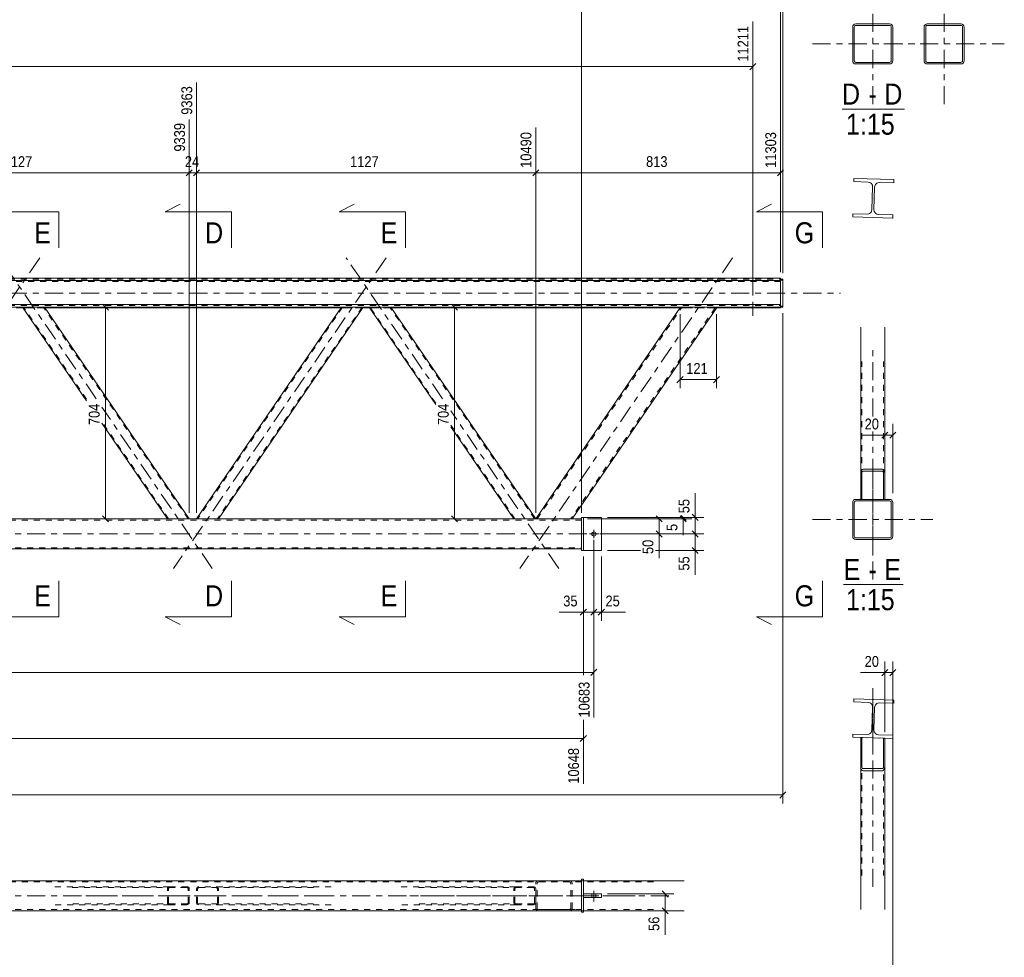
# Model space of a CAD drawing. Header units: millimetres. Extents: x 0 to 914, y 0 to 420.
# Tile 7 of 9: x 588 to 752, y 183 to 338. Entities that reach past the tile are written whole.
import ezdxf

# ---------------------------------------------------------------- set-up
doc = ezdxf.new("R2010")
doc.units = ezdxf.units.MM
for name, pattern in [('XKITLINE00', [0]), ('XKITLINE01', [4, 1, -1, 1, -1]), ('XKITLINE03', [6, 3, -1, 1, -1])]:
    doc.linetypes.add(name, pattern=pattern)
for name, color, linetype, lineweight in [('Element', 2, 'Continuous', 0), ('Inny typ obiektu', 7, 'Continuous', 0), ('Przekrój', 7, 'Continuous', 0), ('Wymiar', 4, 'Continuous', 0), ('Śruba', 3, 'Continuous', 0)]:
    doc.layers.add(name, color=color, linetype=linetype, lineweight=lineweight)
doc.styles.add('ARIAL', font='ARIAL.TTF')

msp = doc.modelspace()

# ---------------------------------------------------------------- linework, layer by layer
at = {"layer": 'Element', "linetype": 'XKITLINE03', "lineweight": 0}
for p, q in [((730.11, 324.38), (730.11, 344.38)), ((741.98, 324.38), (741.98, 344.38)), ((720.11, 334.38), (740.11, 334.38)), ((731.98, 334.38), (751.98, 334.38)), ((730.21, 308.74), (730.21, 308.74)), ((591.7, 298.84), (556.37, 247.22)), ((601.09, 275.42), (585.05, 298.84)), ((649.26, 298.84), (613.93, 247.22)), ((658.65, 275.42), (642.62, 298.84)), ((706.83, 298.84), (671.5, 247.22)), ((106.58, 292.99), (724.78, 292.99)), ((730.11, 272.5), (730.11, 284.46)), ((620.38, 247.22), (602.02, 274.05)), ((677.95, 247.22), (660.02, 273.42)), ((730.11, 250.46), (730.11, 269.98)), ((730.11, 245.38), (730.11, 265.38)), ((730.11, 260.19), (730.11, 250.46)), ((720.11, 255.38), (740.11, 255.38)), ((139.62, 252.97), (691.73, 252.97)), ((730.11, 227.34), (730.11, 193.41)), ((730.11, 217.18), (730.11, 227.34)), ((730.21, 222.29), (730.21, 222.29)), ((139.62, 192.86), (691.73, 192.86)), ((620.38, 192.86), (595.64, 192.86)), ((638.68, 192.86), (613.93, 192.86)), ((677.95, 192.86), (653.21, 192.86)), ((696.25, 192.86), (671.5, 192.86))]:
    msp.add_line(p, q, dxfattribs=at)
at = {"layer": 'Element', "linetype": 'XKITLINE00', "lineweight": 0}
for p, q in [((726.82, 337.38), (726.78, 337.18)), ((726.82, 337.38), (726.78, 337.18)), ((726.78, 331.58), (726.78, 337.18)), ((726.78, 331.58), (726.78, 337.18)), ((727.04, 337.18), (727.06, 337.28)), ((727.04, 337.18), (727.06, 337.28)), ((727.04, 331.58), (727.04, 337.18)), ((727.04, 331.58), (727.04, 337.18)), ((727.06, 337.28), (727.12, 337.37)), ((727.06, 337.28), (727.12, 337.37)), ((727.31, 337.71), (727.11, 337.67)), ((727.31, 337.71), (727.11, 337.67)), ((727.12, 337.37), (727.21, 337.43)), ((727.12, 337.37), (727.21, 337.43)), ((727.21, 337.43), (727.31, 337.45)), ((727.21, 337.43), (727.31, 337.45)), ((727.31, 337.71), (732.91, 337.71)), ((727.31, 337.71), (732.91, 337.71)), ((727.31, 337.45), (732.91, 337.45)), ((727.31, 337.45), (732.91, 337.45)), ((733.11, 337.67), (732.91, 337.71)), ((733.11, 337.67), (732.91, 337.71)), ((732.91, 337.45), (733.01, 337.43)), ((732.91, 337.45), (733.01, 337.43)), ((733.01, 337.43), (733.1, 337.37)), ((733.01, 337.43), (733.1, 337.37)), ((733.1, 337.37), (733.16, 337.28)), ((733.1, 337.37), (733.16, 337.28)), ((733.16, 337.28), (733.18, 337.18)), ((733.16, 337.28), (733.18, 337.18)), ((733.18, 331.58), (733.18, 337.18)), ((733.18, 331.58), (733.18, 337.18)), ((733.44, 337.18), (733.4, 337.38)), ((733.44, 337.18), (733.4, 337.38)), ((733.44, 331.58), (733.44, 337.18)), ((733.44, 331.58), (733.44, 337.18)), ((738.68, 337.38), (738.64, 337.18)), ((738.68, 337.38), (738.64, 337.18)), ((738.64, 331.58), (738.64, 337.18)), ((738.64, 331.58), (738.64, 337.18)), ((738.91, 337.18), (738.93, 337.28)), ((738.91, 337.18), (738.93, 337.28)), ((738.91, 331.58), (738.91, 337.18)), ((738.91, 331.58), (738.91, 337.18)), ((738.93, 337.28), (738.99, 337.37)), ((738.93, 337.28), (738.99, 337.37)), ((739.18, 337.71), (738.97, 337.67)), ((739.18, 337.71), (738.97, 337.67)), ((738.99, 337.37), (739.07, 337.43)), ((738.99, 337.37), (739.07, 337.43)), ((739.07, 337.43), (739.18, 337.45)), ((739.07, 337.43), (739.18, 337.45)), ((739.18, 337.71), (744.78, 337.71)), ((739.18, 337.71), (744.78, 337.71)), ((739.18, 337.45), (744.78, 337.45)), ((739.18, 337.45), (744.78, 337.45)), ((744.98, 337.67), (744.78, 337.71)), ((744.98, 337.67), (744.78, 337.71)), ((744.78, 337.45), (744.88, 337.43)), ((744.78, 337.45), (744.88, 337.43)), ((744.88, 337.43), (744.96, 337.37)), ((744.88, 337.43), (744.96, 337.37)), ((744.96, 337.37), (745.02, 337.28)), ((744.96, 337.37), (745.02, 337.28)), ((745.02, 337.28), (745.04, 337.18)), ((745.02, 337.28), (745.04, 337.18)), ((745.04, 331.58), (745.04, 337.18)), ((745.04, 331.58), (745.04, 337.18)), ((745.31, 337.18), (745.27, 337.38)), ((745.31, 337.18), (745.27, 337.38)), ((745.31, 331.58), (745.31, 337.18)), ((745.31, 331.58), (745.31, 337.18)), ((726.78, 331.58), (726.82, 331.38)), ((726.78, 331.58), (726.82, 331.38)), ((727.06, 331.48), (727.04, 331.58)), ((727.06, 331.48), (727.04, 331.58)), ((727.12, 331.39), (727.06, 331.48)), ((727.12, 331.39), (727.06, 331.48)), ((727.11, 331.09), (727.31, 331.05)), ((727.11, 331.09), (727.31, 331.05)), ((727.21, 331.33), (727.12, 331.39)), ((727.21, 331.33), (727.12, 331.39)), ((727.31, 331.31), (727.21, 331.33)), ((727.31, 331.31), (727.21, 331.33)), ((727.31, 331.31), (732.91, 331.31)), ((727.31, 331.31), (732.91, 331.31)), ((727.31, 331.05), (732.91, 331.05)), ((727.31, 331.05), (732.91, 331.05)), ((733.01, 331.33), (732.91, 331.31)), ((733.01, 331.33), (732.91, 331.31)), ((732.91, 331.05), (733.11, 331.09)), ((732.91, 331.05), (733.11, 331.09)), ((733.1, 331.39), (733.01, 331.33)), ((733.1, 331.39), (733.01, 331.33)), ((733.16, 331.48), (733.1, 331.39)), ((733.16, 331.48), (733.1, 331.39)), ((733.18, 331.58), (733.16, 331.48)), ((733.18, 331.58), (733.16, 331.48)), ((733.4, 331.38), (733.44, 331.58)), ((733.4, 331.38), (733.44, 331.58)), ((738.64, 331.58), (738.68, 331.38)), ((738.64, 331.58), (738.68, 331.38)), ((738.93, 331.48), (738.91, 331.58)), ((738.93, 331.48), (738.91, 331.58)), ((738.99, 331.39), (738.93, 331.48)), ((738.99, 331.39), (738.93, 331.48)), ((738.97, 331.09), (739.18, 331.05)), ((738.97, 331.09), (739.18, 331.05)), ((739.07, 331.33), (738.99, 331.39)), ((739.07, 331.33), (738.99, 331.39)), ((739.18, 331.31), (739.07, 331.33)), ((739.18, 331.31), (739.07, 331.33)), ((739.18, 331.31), (744.78, 331.31)), ((739.18, 331.31), (744.78, 331.31)), ((739.18, 331.05), (744.78, 331.05)), ((739.18, 331.05), (744.78, 331.05)), ((744.88, 331.33), (744.78, 331.31)), ((744.88, 331.33), (744.78, 331.31)), ((744.78, 331.05), (744.98, 331.09)), ((744.78, 331.05), (744.98, 331.09)), ((744.96, 331.39), (744.88, 331.33)), ((744.96, 331.39), (744.88, 331.33)), ((745.02, 331.48), (744.96, 331.39)), ((745.02, 331.48), (744.96, 331.39)), ((745.04, 331.58), (745.02, 331.48)), ((745.04, 331.58), (745.02, 331.48)), ((745.27, 331.38), (745.31, 331.58)), ((745.27, 331.38), (745.31, 331.58)), ((726.96, 311.51), (726.98, 312.05)), ((726.96, 311.51), (726.98, 312.05)), ((729.33, 311.44), (726.96, 311.51)), ((729.33, 311.44), (726.96, 311.51)), ((726.98, 312.05), (733.64, 311.84)), ((726.98, 312.05), (733.64, 311.84)), ((729.33, 311.44), (729.63, 311.37)), ((729.33, 311.44), (729.63, 311.37)), ((730.05, 310.92), (730.1, 310.61)), ((730.05, 310.92), (730.1, 310.61)), ((730.43, 310.6), (730.5, 310.91)), ((730.43, 310.6), (730.5, 310.91)), ((730.95, 311.33), (731.26, 311.38)), ((730.95, 311.33), (731.26, 311.38)), ((733.62, 311.3), (731.26, 311.38)), ((733.62, 311.3), (731.26, 311.38)), ((733.64, 311.84), (733.62, 311.3)), ((733.64, 311.84), (733.62, 311.3)), ((729.98, 306.88), (730.1, 310.61)), ((729.98, 306.88), (730.1, 310.61)), ((730.32, 306.87), (730.43, 310.6)), ((730.32, 306.87), (730.43, 310.6)), ((726.78, 305.65), (726.79, 306.18)), ((726.78, 305.65), (726.79, 306.18)), ((726.79, 306.18), (729.16, 306.11)), ((726.79, 306.18), (729.16, 306.11)), ((729.47, 306.16), (729.16, 306.11)), ((729.47, 306.16), (729.16, 306.11)), ((729.98, 306.88), (729.91, 306.58)), ((729.98, 306.88), (729.91, 306.58)), ((730.37, 306.56), (730.32, 306.87)), ((730.37, 306.56), (730.32, 306.87)), ((731.09, 306.05), (730.79, 306.12)), ((731.09, 306.05), (730.79, 306.12)), ((731.09, 306.05), (733.46, 305.97)), ((731.09, 306.05), (733.46, 305.97)), ((733.46, 305.97), (733.44, 305.44)), ((733.46, 305.97), (733.44, 305.44)), ((733.44, 305.44), (726.78, 305.65)), ((733.44, 305.44), (726.78, 305.65)), ((116.58, 295.47), (714.78, 295.47)), ((116.58, 295.07), (714.78, 295.07)), ((714.78, 295.47), (714.78, 295.07)), ((714.78, 290.82), (714.78, 295.32)), ((714.78, 295.32), (715.18, 295.32)), ((715.18, 295.32), (715.18, 290.66)), ((116.58, 291.07), (714.78, 291.07)), ((714.78, 290.67), (116.58, 290.67)), ((588.94, 290.51), (587.81, 290.51)), ((599.5, 275.08), (588.86, 290.63)), ((588.86, 290.63), (588.88, 290.63)), ((588.88, 290.63), (588.96, 290.64)), ((588.96, 290.64), (589.08, 290.64)), ((589.08, 290.64), (589.22, 290.64)), ((589.22, 290.64), (592.12, 290.64)), ((592.12, 290.64), (592.26, 290.64)), ((592.26, 290.64), (592.38, 290.64)), ((592.38, 290.64), (592.46, 290.63)), ((592.46, 290.63), (592.49, 290.63)), ((616.56, 255.47), (592.49, 290.63)), ((641.74, 290.51), (592.57, 290.51)), ((641.82, 290.63), (617.76, 255.47)), ((645.46, 290.63), (621.4, 255.47)), ((641.82, 290.63), (641.85, 290.63)), ((641.85, 290.63), (641.93, 290.64)), ((641.93, 290.64), (642.05, 290.64)), ((642.05, 290.64), (642.19, 290.64)), ((642.19, 290.64), (645.1, 290.64)), ((645.1, 290.64), (645.24, 290.64)), ((645.24, 290.64), (645.36, 290.64)), ((645.36, 290.64), (645.43, 290.63)), ((646.5, 290.51), (645.38, 290.51)), ((645.43, 290.63), (645.46, 290.63)), ((657.5, 274.45), (646.43, 290.63)), ((646.43, 290.63), (646.45, 290.63)), ((646.45, 290.63), (646.53, 290.64)), ((646.53, 290.64), (646.64, 290.64)), ((646.64, 290.64), (646.78, 290.64)), ((646.78, 290.64), (649.69, 290.64)), ((649.69, 290.64), (649.83, 290.64)), ((649.83, 290.64), (649.95, 290.64)), ((649.95, 290.64), (650.03, 290.63)), ((650.03, 290.63), (650.06, 290.63)), ((674.12, 255.47), (650.06, 290.63)), ((698.1, 290.51), (650.14, 290.51)), ((674.12, 255.47), (698.2, 290.66)), ((704.26, 290.66), (680.18, 255.47)), ((698.2, 290.66), (698.24, 290.66)), ((698.24, 290.66), (698.35, 290.67)), ((698.35, 290.67), (698.5, 290.67)), ((698.5, 290.67), (698.69, 290.67)), ((698.69, 290.67), (703.78, 290.67)), ((703.78, 290.67), (703.96, 290.67)), ((703.96, 290.67), (704.12, 290.67)), ((704.12, 290.67), (704.22, 290.66)), ((714.78, 290.51), (704.16, 290.51)), ((704.22, 290.66), (704.26, 290.66)), ((714.78, 291.07), (714.78, 290.51)), ((715.18, 290.82), (714.78, 290.82)), ((714.78, 290.66), (715.18, 290.66)), ((728.11, 287.3), (728.11, 263.03)), ((732.11, 287.3), (732.11, 263.02)), ((612.92, 255.47), (602.02, 271.4)), ((670.49, 255.47), (660.02, 270.76)), ((728.51, 263.73), (728.36, 263.68)), ((728.51, 263.73), (728.36, 263.68)), ((728.51, 263.73), (731.71, 263.73)), ((728.51, 263.73), (731.71, 263.73)), ((731.86, 263.68), (731.71, 263.73)), ((731.86, 263.68), (731.71, 263.73)), ((728.14, 263.3), (728.11, 263.02)), ((728.14, 263.3), (728.11, 263.02)), ((728.11, 263.02), (728.11, 258.72)), ((728.11, 263.02), (728.11, 258.72)), ((728.31, 263.02), (728.33, 263.16)), ((728.31, 263.02), (728.33, 263.16)), ((728.31, 258.72), (728.31, 263.02)), ((728.31, 258.72), (728.31, 263.02)), ((728.33, 263.16), (728.37, 263.28)), ((728.33, 263.16), (728.37, 263.28)), ((728.37, 263.28), (728.43, 263.35)), ((728.37, 263.28), (728.43, 263.35)), ((728.43, 263.35), (728.51, 263.38)), ((728.43, 263.35), (728.51, 263.38)), ((728.51, 263.38), (731.71, 263.38)), ((728.51, 263.38), (731.71, 263.38)), ((731.71, 263.38), (731.79, 263.35)), ((731.71, 263.38), (731.79, 263.35)), ((731.79, 263.35), (731.85, 263.28)), ((731.79, 263.35), (731.85, 263.28)), ((731.85, 263.28), (731.9, 263.16)), ((731.85, 263.28), (731.9, 263.16)), ((731.9, 263.16), (731.91, 263.02)), ((731.9, 263.16), (731.91, 263.02)), ((731.91, 263.02), (731.91, 258.72)), ((731.91, 258.72), (731.91, 263.02)), ((732.11, 263.02), (732.08, 263.3)), ((732.11, 263.02), (732.08, 263.3)), ((732.11, 258.72), (732.11, 263.02)), ((732.11, 258.72), (732.11, 263.02)), ((727.31, 258.72), (727.11, 258.68)), ((727.31, 258.72), (727.11, 258.68)), ((727.31, 258.72), (732.91, 258.72)), ((727.31, 258.72), (732.91, 258.72)), ((728.11, 258.72), (728.31, 258.72)), ((728.11, 258.72), (728.31, 258.72)), ((732.11, 258.72), (731.91, 258.72)), ((731.91, 258.72), (732.11, 258.72)), ((733.11, 258.68), (732.91, 258.72)), ((733.11, 258.68), (732.91, 258.72)), ((726.82, 258.39), (726.78, 258.18)), ((726.82, 258.39), (726.78, 258.18)), ((726.78, 252.58), (726.78, 258.18)), ((726.78, 252.58), (726.78, 258.18)), ((727.04, 258.18), (727.06, 258.28)), ((727.04, 258.18), (727.06, 258.28)), ((727.04, 252.58), (727.04, 258.18)), ((727.04, 252.58), (727.04, 258.18)), ((727.06, 258.28), (727.12, 258.37)), ((727.06, 258.28), (727.12, 258.37)), ((727.12, 258.37), (727.21, 258.43)), ((727.12, 258.37), (727.21, 258.43)), ((727.21, 258.43), (727.31, 258.45)), ((727.21, 258.43), (727.31, 258.45)), ((727.31, 258.45), (732.91, 258.45)), ((727.31, 258.45), (732.91, 258.45)), ((732.91, 258.45), (733.01, 258.43)), ((732.91, 258.45), (733.01, 258.43)), ((733.01, 258.43), (733.1, 258.37)), ((733.01, 258.43), (733.1, 258.37)), ((733.1, 258.37), (733.16, 258.28)), ((733.1, 258.37), (733.16, 258.28)), ((733.16, 258.28), (733.18, 258.18)), ((733.16, 258.28), (733.18, 258.18)), ((733.18, 252.58), (733.18, 258.18)), ((733.18, 252.58), (733.18, 258.18)), ((733.44, 258.18), (733.4, 258.39)), ((733.44, 258.18), (733.4, 258.39)), ((733.44, 252.58), (733.44, 258.18)), ((733.44, 252.58), (733.44, 258.18)), ((674.12, 255.47), (157.23, 255.47)), ((674.12, 255.47), (674.12, 255.47)), ((680.03, 255.47), (674.12, 255.47)), ((680.14, 255.47), (680.03, 255.47)), ((680.18, 255.47), (680.14, 255.47)), ((680.18, 255.47), (680.18, 255.47)), ((681.73, 255.47), (680.18, 255.47)), ((681.73, 255.72), (681.73, 250.22)), ((681.73, 255.72), (682.03, 255.72)), ((682.03, 255.72), (682.03, 250.22)), ((685.03, 255.72), (682.03, 255.72)), ((685.03, 250.22), (685.03, 255.72)), ((726.78, 252.58), (726.82, 252.38)), ((726.78, 252.58), (726.82, 252.38)), ((727.06, 252.48), (727.04, 252.58)), ((727.06, 252.48), (727.04, 252.58)), ((727.12, 252.39), (727.06, 252.48)), ((727.12, 252.39), (727.06, 252.48)), ((727.11, 252.09), (727.31, 252.05)), ((727.11, 252.09), (727.31, 252.05)), ((727.21, 252.34), (727.12, 252.39)), ((727.21, 252.34), (727.12, 252.39)), ((727.31, 252.32), (727.21, 252.34)), ((727.31, 252.32), (727.21, 252.34)), ((727.31, 252.32), (732.91, 252.32)), ((727.31, 252.32), (732.91, 252.32)), ((727.31, 252.05), (732.91, 252.05)), ((727.31, 252.05), (732.91, 252.05)), ((733.01, 252.34), (732.91, 252.32)), ((733.01, 252.34), (732.91, 252.32)), ((732.91, 252.05), (733.11, 252.09)), ((732.91, 252.05), (733.11, 252.09)), ((733.1, 252.39), (733.01, 252.34)), ((733.1, 252.39), (733.01, 252.34)), ((733.16, 252.48), (733.1, 252.39)), ((733.16, 252.48), (733.1, 252.39)), ((733.18, 252.58), (733.16, 252.48)), ((733.18, 252.58), (733.16, 252.48)), ((733.4, 252.38), (733.44, 252.58)), ((733.4, 252.38), (733.44, 252.58)), ((149.62, 250.47), (681.73, 250.47)), ((681.73, 250.22), (682.03, 250.22)), ((682.03, 250.22), (685.03, 250.22)), ((726.96, 225.06), (726.98, 225.59)), ((726.96, 225.06), (726.98, 225.59)), ((729.33, 224.99), (726.96, 225.06)), ((729.33, 224.99), (726.96, 225.06)), ((726.98, 225.59), (733.64, 225.38)), ((726.98, 225.59), (733.64, 225.38)), ((729.33, 224.99), (729.63, 224.92)), ((729.33, 224.99), (729.63, 224.92)), ((729.98, 220.43), (730.1, 224.16)), ((729.98, 220.43), (730.1, 224.16)), ((730.05, 224.47), (730.1, 224.16)), ((730.05, 224.47), (730.1, 224.16)), ((730.32, 220.42), (730.43, 224.15)), ((730.32, 220.42), (730.43, 224.15)), ((730.43, 224.15), (730.5, 224.45)), ((730.43, 224.15), (730.5, 224.45)), ((730.95, 224.87), (731.26, 224.92)), ((730.95, 224.87), (731.26, 224.92)), ((733.62, 224.85), (731.26, 224.92)), ((733.62, 224.85), (731.26, 224.92)), ((733.64, 225.38), (733.62, 224.85)), ((733.64, 225.38), (733.62, 224.85)), ((726.78, 219.2), (726.79, 219.73)), ((726.78, 219.2), (726.79, 219.73)), ((726.79, 219.73), (729.16, 219.65)), ((726.79, 219.73), (729.16, 219.65)), ((729.47, 219.71), (729.16, 219.65)), ((729.47, 219.71), (729.16, 219.65)), ((729.98, 220.43), (729.91, 220.13)), ((729.98, 220.43), (729.91, 220.13)), ((730.37, 220.11), (730.32, 220.42)), ((730.37, 220.11), (730.32, 220.42)), ((731.09, 219.59), (730.79, 219.66)), ((731.09, 219.59), (730.79, 219.66)), ((731.09, 219.59), (733.46, 219.52)), ((731.09, 219.59), (733.46, 219.52)), ((733.46, 219.52), (733.44, 218.99)), ((733.46, 219.52), (733.44, 218.99)), ((733.44, 218.99), (726.78, 219.2)), ((733.44, 218.99), (726.78, 219.2)), ((728.11, 219.15), (728.31, 219.15)), ((728.11, 214.35), (728.11, 219.15)), ((728.11, 219.15), (728.31, 219.15)), ((728.11, 214.35), (728.11, 219.15)), ((728.31, 219.15), (728.31, 214.35)), ((728.31, 214.35), (728.31, 219.15)), ((732.11, 219.03), (731.91, 219.03)), ((731.91, 219.03), (731.91, 214.35)), ((732.11, 219.03), (731.91, 219.03)), ((731.91, 219.03), (731.91, 214.35)), ((732.11, 214.35), (732.11, 219.03)), ((732.11, 214.35), (732.11, 219.03)), ((728.11, 214.35), (728.11, 190.57)), ((728.11, 214.35), (728.14, 214.08)), ((728.11, 214.35), (728.14, 214.08)), ((728.33, 214.21), (728.31, 214.35)), ((728.33, 214.21), (728.31, 214.35)), ((731.91, 214.35), (731.9, 214.21)), ((731.91, 214.35), (731.9, 214.21)), ((732.08, 214.08), (732.11, 214.35)), ((732.08, 214.08), (732.11, 214.35)), ((732.11, 214.35), (732.11, 190.57)), ((728.37, 214.1), (728.33, 214.21)), ((728.37, 214.1), (728.33, 214.21)), ((728.36, 213.69), (728.51, 213.64)), ((728.36, 213.69), (728.51, 213.64)), ((728.43, 214.02), (728.37, 214.1)), ((728.43, 214.02), (728.37, 214.1)), ((728.51, 213.99), (728.43, 214.02)), ((728.51, 213.99), (728.43, 214.02)), ((728.51, 213.99), (731.71, 213.99)), ((728.51, 213.99), (731.71, 213.99)), ((728.51, 213.64), (731.71, 213.64)), ((728.51, 213.64), (731.71, 213.64)), ((731.79, 214.02), (731.71, 213.99)), ((731.79, 214.02), (731.71, 213.99)), ((731.71, 213.64), (731.86, 213.69)), ((731.71, 213.64), (731.86, 213.69)), ((731.85, 214.1), (731.79, 214.02)), ((731.85, 214.1), (731.79, 214.02)), ((731.9, 214.21), (731.85, 214.1)), ((731.9, 214.21), (731.85, 214.1)), ((681.73, 195.36), (149.62, 195.36)), ((681.73, 195.36), (679.69, 195.36)), ((682.03, 195.61), (681.73, 195.61)), ((681.73, 195.61), (681.73, 190.11)), ((682.03, 190.11), (682.03, 195.61)), ((698.79, 195.36), (682.03, 195.36)), ((685.03, 193.16), (682.03, 193.16)), ((682.03, 192.56), (682.03, 193.16)), ((685.03, 192.56), (685.03, 193.16)), ((685.03, 192.56), (682.03, 192.56)), ((149.62, 190.36), (681.73, 190.36)), ((682.03, 190.11), (681.73, 190.11)), ((698.79, 190.36), (682.03, 190.36))]:
    msp.add_line(p, q, dxfattribs=at)
at = {"layer": 'Element', "linetype": 'XKITLINE01', "lineweight": 0}
for p, q in [((116.58, 295.31), (714.78, 295.31)), ((714.78, 294.97), (116.58, 294.97)), ((714.78, 294.91), (116.58, 294.91)), ((714.78, 295.16), (715.18, 295.16)), ((714.78, 295.07), (714.78, 291.07)), ((116.58, 291.01), (714.78, 291.01)), ((116.58, 290.91), (714.78, 290.91)), ((588.86, 290.63), (588.91, 290.55)), ((588.94, 290.55), (588.91, 290.55)), ((589.02, 290.55), (588.94, 290.55)), ((592.57, 290.51), (588.94, 290.51)), ((589.14, 290.55), (589.02, 290.55)), ((589.09, 290.55), (589.04, 290.63)), ((589.04, 290.63), (589.05, 290.63)), ((589.05, 290.63), (589.08, 290.63)), ((589.08, 290.63), (589.09, 290.63)), ((589.15, 290.63), (589.09, 290.63)), ((599.5, 275.35), (589.09, 290.55)), ((589.09, 290.55), (589.11, 290.55)), ((589.11, 290.55), (589.14, 290.55)), ((589.14, 290.55), (589.15, 290.55)), ((589.28, 290.54), (589.14, 290.55)), ((589.22, 290.63), (589.15, 290.63)), ((589.15, 290.55), (589.21, 290.55)), ((589.21, 290.55), (589.28, 290.55)), ((589.22, 290.63), (592.13, 290.63)), ((589.28, 290.55), (592.19, 290.55)), ((589.28, 290.54), (592.19, 290.54)), ((592.2, 290.63), (592.13, 290.63)), ((592.19, 290.55), (592.25, 290.55)), ((592.33, 290.55), (592.19, 290.54)), ((592.26, 290.63), (592.2, 290.63)), ((592.25, 290.55), (592.31, 290.55)), ((592.26, 290.63), (592.27, 290.63)), ((592.27, 290.63), (592.3, 290.63)), ((592.3, 290.63), (592.31, 290.63)), ((592.36, 290.55), (592.31, 290.63)), ((592.31, 290.55), (592.32, 290.55)), ((592.32, 290.55), (592.35, 290.55)), ((592.33, 290.55), (592.37, 290.55)), ((592.35, 290.55), (592.36, 290.55)), ((616.37, 255.47), (592.36, 290.55)), ((592.37, 290.55), (592.44, 290.55)), ((592.52, 290.55), (592.44, 290.55)), ((592.49, 290.63), (592.55, 290.55)), ((592.55, 290.55), (592.52, 290.55)), ((642.01, 290.63), (617.94, 255.47)), ((645.28, 290.63), (621.22, 255.47)), ((645.38, 290.51), (641.74, 290.51)), ((641.8, 290.55), (641.77, 290.55)), ((641.87, 290.55), (641.8, 290.55)), ((641.99, 290.55), (641.87, 290.55)), ((641.95, 290.55), (641.97, 290.55)), ((641.97, 290.55), (641.99, 290.55)), ((641.99, 290.55), (642.01, 290.55)), ((642.13, 290.54), (641.99, 290.55)), ((642.01, 290.63), (642.02, 290.63)), ((642.01, 290.55), (642.06, 290.55)), ((642.02, 290.63), (642.05, 290.63)), ((642.05, 290.63), (642.06, 290.63)), ((642.12, 290.63), (642.06, 290.63)), ((642.06, 290.55), (642.13, 290.55)), ((642.19, 290.63), (642.12, 290.63)), ((642.13, 290.55), (645.04, 290.55)), ((642.13, 290.54), (645.04, 290.54)), ((642.19, 290.63), (645.1, 290.63)), ((645.04, 290.55), (645.11, 290.55)), ((645.18, 290.55), (645.04, 290.54)), ((645.17, 290.63), (645.1, 290.63)), ((645.11, 290.55), (645.17, 290.55)), ((645.23, 290.63), (645.17, 290.63)), ((645.17, 290.55), (645.18, 290.55)), ((645.18, 290.55), (645.21, 290.55)), ((645.18, 290.55), (645.22, 290.55)), ((645.21, 290.55), (645.23, 290.55)), ((645.22, 290.55), (645.3, 290.55)), ((645.23, 290.63), (645.24, 290.63)), ((645.24, 290.63), (645.26, 290.63)), ((645.26, 290.63), (645.28, 290.63)), ((645.38, 290.55), (645.3, 290.55)), ((645.41, 290.55), (645.38, 290.55)), ((646.43, 290.63), (646.48, 290.55)), ((646.51, 290.55), (646.48, 290.55)), ((650.14, 290.51), (646.5, 290.51)), ((646.59, 290.55), (646.51, 290.55)), ((646.71, 290.55), (646.59, 290.55)), ((646.66, 290.55), (646.61, 290.63)), ((646.61, 290.63), (646.62, 290.63)), ((646.62, 290.63), (646.65, 290.63)), ((646.65, 290.63), (646.66, 290.63)), ((646.72, 290.63), (646.66, 290.63)), ((657.5, 274.71), (646.66, 290.55)), ((646.66, 290.55), (646.67, 290.55)), ((646.67, 290.55), (646.7, 290.55)), ((646.7, 290.55), (646.71, 290.55)), ((646.71, 290.55), (646.77, 290.55)), ((646.85, 290.54), (646.71, 290.55)), ((646.79, 290.63), (646.72, 290.63)), ((646.77, 290.55), (646.84, 290.55)), ((646.79, 290.63), (649.69, 290.63)), ((646.84, 290.55), (649.75, 290.55)), ((646.85, 290.54), (649.75, 290.54)), ((649.76, 290.63), (649.69, 290.63)), ((649.75, 290.55), (649.82, 290.55)), ((649.89, 290.55), (649.75, 290.54)), ((649.82, 290.63), (649.76, 290.63)), ((649.82, 290.63), (649.83, 290.63)), ((649.82, 290.55), (649.88, 290.55)), ((649.83, 290.63), (649.86, 290.63)), ((649.86, 290.63), (649.88, 290.63)), ((649.93, 290.55), (649.88, 290.63)), ((649.88, 290.55), (649.89, 290.55)), ((649.89, 290.55), (649.92, 290.55)), ((649.89, 290.55), (649.94, 290.55)), ((649.92, 290.55), (649.93, 290.55)), ((673.94, 255.47), (649.93, 290.55)), ((649.94, 290.55), (650.01, 290.55)), ((650.09, 290.55), (650.01, 290.55)), ((650.06, 290.63), (650.11, 290.55)), ((650.11, 290.55), (650.09, 290.55)), ((674.36, 255.47), (698.35, 290.53)), ((703.92, 290.53), (679.93, 255.47)), ((704.16, 290.51), (698.1, 290.51)), ((698.2, 290.66), (698.11, 290.53)), ((698.14, 290.52), (698.11, 290.53)), ((698.24, 290.52), (698.14, 290.52)), ((698.4, 290.51), (698.24, 290.52)), ((698.35, 290.53), (698.44, 290.66)), ((698.35, 290.53), (698.37, 290.52)), ((698.37, 290.52), (698.4, 290.52)), ((698.4, 290.52), (698.42, 290.52)), ((698.58, 290.51), (698.4, 290.51)), ((698.42, 290.52), (698.5, 290.52)), ((698.44, 290.66), (698.46, 290.66)), ((698.46, 290.66), (698.5, 290.66)), ((698.5, 290.66), (698.51, 290.66)), ((698.5, 290.52), (698.59, 290.52)), ((698.59, 290.66), (698.51, 290.66)), ((698.58, 290.51), (703.67, 290.51)), ((698.69, 290.66), (698.59, 290.66)), ((698.59, 290.52), (703.68, 290.52)), ((698.69, 290.66), (703.78, 290.66)), ((703.86, 290.51), (703.67, 290.51)), ((703.68, 290.52), (703.77, 290.52)), ((703.77, 290.52), (703.85, 290.52)), ((703.87, 290.66), (703.78, 290.66)), ((703.85, 290.52), (703.86, 290.52)), ((703.86, 290.52), (703.9, 290.52)), ((704.02, 290.52), (703.86, 290.51)), ((703.95, 290.66), (703.87, 290.66)), ((703.9, 290.52), (703.92, 290.53)), ((703.92, 290.53), (704.01, 290.66)), ((703.95, 290.66), (703.96, 290.66)), ((703.96, 290.66), (704, 290.66)), ((704, 290.66), (704.01, 290.66)), ((704.13, 290.52), (704.02, 290.52)), ((704.17, 290.53), (704.13, 290.52)), ((704.17, 290.53), (704.26, 290.66)), ((714.78, 290.82), (714.78, 290.66)), ((715.18, 290.66), (715.18, 290.82)), ((728.31, 258.72), (728.31, 281.63)), ((731.91, 258.72), (731.91, 281.63)), ((613.1, 255.47), (602.02, 271.66)), ((670.67, 255.47), (660.02, 271.03)), ((728.11, 263.03), (728.11, 258.72)), ((732.11, 263.02), (732.11, 258.72)), ((732.11, 258.72), (728.11, 258.72)), ((731.91, 258.72), (728.31, 258.72)), ((681.73, 255.27), (149.62, 255.27)), ((616.56, 255.47), (612.92, 255.47)), ((621.4, 255.47), (617.76, 255.47)), ((674.12, 255.47), (670.49, 255.47)), ((674.12, 255.47), (674.12, 255.47)), ((680.18, 255.47), (674.12, 255.47)), ((674.36, 255.47), (674.36, 255.47)), ((679.69, 255.47), (679.69, 255.47)), ((679.92, 255.47), (679.88, 255.47)), ((679.88, 255.47), (679.92, 255.47)), ((679.88, 255.47), (679.88, 255.47)), ((680.03, 255.47), (679.88, 255.47)), ((679.92, 255.47), (679.93, 255.47)), ((679.92, 255.47), (679.93, 255.47)), ((679.93, 255.47), (679.93, 255.47)), ((680.18, 255.47), (680.18, 255.47)), ((681.73, 250.47), (681.73, 255.47)), ((682.03, 255.72), (682.03, 250.22)), ((149.62, 250.67), (681.73, 250.67)), ((728.11, 219.15), (732.11, 219.03)), ((728.11, 219.15), (728.11, 214.35)), ((728.31, 196.24), (728.31, 219.15)), ((728.31, 219.15), (732.08, 219.03)), ((731.91, 219.03), (731.91, 196.24)), ((732.11, 219.03), (732.11, 214.35)), ((681.73, 195.16), (149.62, 195.16)), ((674.15, 195.1), (674.12, 194.96)), ((674.12, 190.76), (674.12, 194.96)), ((674.15, 195.11), (674.15, 195.1)), ((674.36, 194.96), (674.38, 195.03)), ((674.36, 190.76), (674.36, 194.96)), ((674.38, 195.03), (674.43, 195.1)), ((674.6, 195.36), (674.42, 195.33)), ((674.43, 195.1), (674.51, 195.14)), ((674.51, 195.14), (674.6, 195.16)), ((679.69, 195.36), (674.6, 195.36)), ((693.7, 195.16), (674.6, 195.16)), ((679.88, 195.33), (679.69, 195.36)), ((679.69, 195.16), (679.78, 195.14)), ((679.78, 195.14), (679.86, 195.1)), ((679.86, 195.1), (679.92, 195.03)), ((679.92, 195.03), (679.93, 194.96)), ((679.93, 190.76), (679.93, 194.96)), ((680.14, 195.1), (680.14, 195.11)), ((680.18, 194.96), (680.14, 195.1)), ((680.18, 190.76), (680.18, 194.96)), ((682.03, 195.36), (681.73, 195.36)), ((681.73, 190.36), (681.73, 195.36)), ((594.19, 194.36), (613.28, 194.36)), ((597.09, 194.21), (616.19, 194.21)), ((612.95, 194.17), (612.92, 194.06)), ((612.92, 191.66), (612.92, 194.06)), ((613.03, 194.27), (612.95, 194.17)), ((613.14, 194.33), (613.03, 194.27)), ((613.1, 194.06), (613.12, 194.11)), ((613.1, 191.66), (613.1, 194.06)), ((613.12, 194.11), (613.15, 194.16)), ((613.28, 194.36), (613.14, 194.33)), ((613.15, 194.16), (613.21, 194.2)), ((613.21, 194.2), (613.28, 194.21)), ((613.28, 194.36), (616.19, 194.36)), ((616.19, 194.21), (613.28, 194.21)), ((616.33, 194.33), (616.19, 194.36)), ((616.19, 194.21), (616.26, 194.2)), ((616.26, 194.2), (616.32, 194.16)), ((616.32, 194.16), (616.36, 194.11)), ((616.45, 194.27), (616.33, 194.33)), ((616.36, 194.11), (616.37, 194.06)), ((616.37, 191.66), (616.37, 194.06)), ((616.53, 194.17), (616.45, 194.27)), ((616.56, 194.06), (616.53, 194.17)), ((616.56, 191.66), (616.56, 194.06)), ((617.79, 194.17), (617.76, 194.06)), ((617.76, 191.66), (617.76, 194.06)), ((617.87, 194.27), (617.79, 194.17)), ((617.99, 194.33), (617.87, 194.27)), ((617.94, 194.06), (617.96, 194.11)), ((617.94, 191.66), (617.94, 194.06)), ((617.96, 194.11), (618, 194.16)), ((618.13, 194.36), (617.99, 194.33)), ((618, 194.16), (618.06, 194.2)), ((618.06, 194.2), (618.13, 194.21)), ((640.13, 194.36), (618.13, 194.36)), ((637.22, 194.21), (618.13, 194.21)), ((621.17, 194.33), (621.03, 194.36)), ((621.03, 194.21), (621.1, 194.2)), ((621.1, 194.2), (621.16, 194.16)), ((621.16, 194.16), (621.2, 194.11)), ((621.29, 194.27), (621.17, 194.33)), ((621.2, 194.11), (621.22, 194.06)), ((621.22, 191.66), (621.22, 194.06)), ((621.37, 194.17), (621.29, 194.27)), ((621.4, 194.06), (621.37, 194.17)), ((621.4, 191.66), (621.4, 194.06)), ((651.75, 194.36), (670.85, 194.36)), ((654.66, 194.21), (673.76, 194.21)), ((670.51, 194.17), (670.49, 194.06)), ((670.49, 191.66), (670.49, 194.06)), ((670.59, 194.27), (670.51, 194.17)), ((670.71, 194.33), (670.59, 194.27)), ((670.67, 194.06), (670.68, 194.11)), ((670.67, 191.66), (670.67, 194.06)), ((670.68, 194.11), (670.72, 194.16)), ((670.85, 194.36), (670.71, 194.33)), ((670.72, 194.16), (670.78, 194.2)), ((670.78, 194.2), (670.85, 194.21)), ((670.85, 194.36), (673.76, 194.36)), ((673.76, 194.21), (670.85, 194.21)), ((673.9, 194.33), (673.76, 194.36)), ((673.76, 194.21), (673.83, 194.2)), ((673.83, 194.2), (673.89, 194.16)), ((673.89, 194.16), (673.93, 194.11)), ((674.01, 194.27), (673.9, 194.33)), ((673.93, 194.11), (673.94, 194.06)), ((673.94, 191.66), (673.94, 194.06)), ((674.09, 194.17), (674.01, 194.27)), ((674.12, 194.06), (674.09, 194.17)), ((674.12, 191.66), (674.12, 194.06)), ((682.03, 193.16), (682.03, 192.56)), ((616.19, 191.51), (597.09, 191.51)), ((612.92, 191.66), (612.95, 191.54)), ((612.95, 191.54), (613.03, 191.44)), ((613.03, 191.44), (613.14, 191.38)), ((613.12, 191.6), (613.1, 191.66)), ((613.15, 191.55), (613.12, 191.6)), ((613.21, 191.52), (613.15, 191.55)), ((613.28, 191.51), (613.21, 191.52)), ((613.28, 191.51), (616.19, 191.51)), ((616.26, 191.52), (616.19, 191.51)), ((616.32, 191.55), (616.26, 191.52)), ((616.36, 191.6), (616.32, 191.55)), ((616.33, 191.38), (616.45, 191.44)), ((616.37, 191.66), (616.36, 191.6)), ((616.45, 191.44), (616.53, 191.54)), ((616.53, 191.54), (616.56, 191.66)), ((617.76, 191.66), (617.79, 191.54)), ((617.79, 191.54), (617.87, 191.44)), ((617.87, 191.44), (617.99, 191.38)), ((617.96, 191.6), (617.94, 191.66)), ((618, 191.55), (617.96, 191.6)), ((618.06, 191.52), (618, 191.55)), ((618.13, 191.51), (618.06, 191.52)), ((637.22, 191.51), (618.13, 191.51)), ((621.1, 191.52), (621.03, 191.51)), ((621.16, 191.55), (621.1, 191.52)), ((621.2, 191.6), (621.16, 191.55)), ((621.17, 191.38), (621.29, 191.44)), ((621.22, 191.66), (621.2, 191.6)), ((621.29, 191.44), (621.37, 191.54)), ((621.37, 191.54), (621.4, 191.66)), ((673.76, 191.51), (654.66, 191.51)), ((670.49, 191.66), (670.51, 191.54)), ((670.51, 191.54), (670.59, 191.44)), ((670.59, 191.44), (670.71, 191.38)), ((670.68, 191.6), (670.67, 191.66)), ((670.72, 191.55), (670.68, 191.6)), ((670.78, 191.52), (670.72, 191.55)), ((670.85, 191.51), (670.78, 191.52)), ((670.85, 191.51), (673.76, 191.51)), ((673.83, 191.52), (673.76, 191.51)), ((673.89, 191.55), (673.83, 191.52)), ((673.93, 191.6), (673.89, 191.55)), ((673.9, 191.38), (674.01, 191.44)), ((673.94, 191.66), (673.93, 191.6)), ((674.01, 191.44), (674.09, 191.54)), ((674.09, 191.54), (674.12, 191.66)), ((149.62, 190.56), (681.73, 190.56)), ((613.28, 191.36), (594.19, 191.36)), ((613.14, 191.38), (613.28, 191.36)), ((616.19, 191.36), (613.28, 191.36)), ((616.19, 191.36), (616.33, 191.38)), ((617.99, 191.38), (618.13, 191.36)), ((640.13, 191.36), (618.13, 191.36)), ((621.03, 191.36), (621.17, 191.38)), ((670.85, 191.36), (651.75, 191.36)), ((670.71, 191.38), (670.85, 191.36)), ((673.76, 191.36), (670.85, 191.36)), ((673.76, 191.36), (673.9, 191.38)), ((674.12, 190.76), (674.14, 190.68)), ((674.14, 190.68), (674.15, 190.6)), ((674.38, 190.68), (674.36, 190.76)), ((674.43, 190.62), (674.38, 190.68)), ((674.42, 190.39), (674.6, 190.36)), ((674.51, 190.57), (674.43, 190.62)), ((674.6, 190.56), (674.51, 190.57)), ((693.7, 190.56), (674.6, 190.56)), ((682.03, 190.36), (674.6, 190.36)), ((679.78, 190.57), (679.69, 190.56)), ((679.69, 190.36), (679.88, 190.39)), ((679.86, 190.62), (679.78, 190.57)), ((679.92, 190.68), (679.86, 190.62)), ((679.93, 190.76), (679.92, 190.68)), ((680.14, 190.6), (680.16, 190.68)), ((680.16, 190.68), (680.18, 190.76))]:
    msp.add_line(p, q, dxfattribs=at)
at = {"layer": 'Element', "linetype": 'XKITLINE00', "lineweight": 0}
for centre, radius, start, end in [((727.31, 337.18), 0.533, 112.5, 157.5), ((727.31, 337.18), 0.533, 112.5, 157.5), ((732.91, 337.18), 0.533, 22.5, 67.5), ((732.91, 337.18), 0.533, 22.5, 67.5), ((739.18, 337.18), 0.533, 112.5, 157.5), ((739.18, 337.18), 0.533, 112.5, 157.5), ((744.78, 337.18), 0.533, 22.5, 67.5), ((744.78, 337.18), 0.533, 22.5, 67.5), ((727.31, 331.58), 0.533, 202.5, 247.5), ((727.31, 331.58), 0.533, 202.5, 247.5), ((732.91, 331.58), 0.533, 292.5, 337.5), ((732.91, 331.58), 0.533, 292.5, 337.5), ((739.18, 331.58), 0.533, 202.5, 247.5), ((739.18, 331.58), 0.533, 202.5, 247.5), ((744.78, 331.58), 0.533, 292.5, 337.5), ((744.78, 331.58), 0.533, 292.5, 337.5), ((729.3, 310.64), 0.8, 20.6923, 65.6923), ((729.3, 310.64), 0.8, 20.6923, 65.6923), ((731.23, 310.58), 0.8, 110.6923, 155.6923), ((731.23, 310.58), 0.8, 110.6923, 155.6923), ((729.18, 306.91), 0.8, 290.6923, 335.6923), ((729.18, 306.91), 0.8, 290.6923, 335.6923), ((731.12, 306.85), 0.8, 200.6923, 245.6923), ((731.12, 306.85), 0.8, 200.6923, 245.6923), ((728.79, 263.18), 0.658, 131.0134, 170.0748), ((728.79, 263.18), 0.658, 131.0134, 170.0748), ((731.43, 263.18), 0.658, 9.9252, 48.9866), ((731.43, 263.18), 0.658, 9.9252, 48.9866), ((727.31, 258.18), 0.533, 112.5, 157.5), ((727.31, 258.18), 0.533, 112.5, 157.5), ((732.91, 258.18), 0.533, 22.5, 67.5), ((732.91, 258.18), 0.533, 22.5, 67.5), ((727.31, 252.58), 0.533, 202.5, 247.5), ((727.31, 252.58), 0.533, 202.5, 247.5), ((732.91, 252.58), 0.533, 292.5, 337.5), ((732.91, 252.58), 0.533, 292.5, 337.5), ((729.3, 224.19), 0.8, 20.6923, 65.6923), ((729.3, 224.19), 0.8, 20.6923, 65.6923), ((731.23, 224.13), 0.8, 110.6923, 155.6923), ((731.23, 224.13), 0.8, 110.6923, 155.6923), ((729.18, 220.45), 0.8, 290.6923, 335.6923), ((729.18, 220.45), 0.8, 290.6923, 335.6923), ((731.12, 220.39), 0.8, 200.6923, 245.6923), ((731.12, 220.39), 0.8, 200.6923, 245.6923), ((728.79, 214.19), 0.658, 189.9249, 228.9862), ((728.79, 214.19), 0.658, 189.9249, 228.9862), ((731.43, 214.19), 0.658, 311.013, 350.0744), ((731.43, 214.19), 0.658, 311.013, 350.0744)]:
    msp.add_arc(centre, radius, start, end, dxfattribs=at)
at = {"layer": 'Element', "linetype": 'XKITLINE01', "lineweight": 0}
for centre, start, end in [((674.55, 194.9), 107.4052, 151.6674), ((679.74, 194.9), 28.3424, 72.6046), ((674.55, 190.82), 208.3424, 252.6046), ((679.74, 190.82), 287.4052, 331.6674)]:
    msp.add_arc(centre, 0.451, start, end, dxfattribs=at)
at = {"layer": 'Inny typ obiektu', "linetype": 'XKITLINE00', "lineweight": 0}
for p, q in [((725.01, 323.55), (735.41, 323.55)), ((725.27, 244.55), (735.15, 244.55))]:
    msp.add_line(p, q, dxfattribs=at)
at = {"layer": 'Przekrój', "linetype": 'XKITLINE00', "lineweight": 0}
for p, q in [((612.56, 306.5), (615.06, 307.75)), ((641.47, 306.5), (643.97, 307.75)), ((710.78, 306.5), (713.28, 307.75)), ((588.9, 306.5), (583.9, 306.5)), ((594.9, 306.5), (588.9, 306.5)), ((594.9, 306.5), (594.9, 300.5)), ((617.56, 306.5), (612.56, 306.5)), ((623.56, 306.5), (617.56, 306.5)), ((623.56, 306.5), (623.56, 300.5)), ((646.47, 306.5), (641.47, 306.5)), ((652.47, 306.5), (646.47, 306.5)), ((652.47, 306.5), (652.47, 300.5)), ((715.78, 306.5), (710.78, 306.5)), ((721.78, 306.5), (715.78, 306.5)), ((721.78, 306.5), (721.78, 300.5)), ((594.9, 239.19), (594.9, 245.19)), ((623.56, 239.19), (623.56, 245.19)), ((652.47, 239.19), (652.47, 245.19)), ((721.78, 239.19), (721.78, 245.19)), ((588.9, 239.19), (583.9, 239.19)), ((594.9, 239.19), (588.9, 239.19)), ((612.56, 239.19), (615.06, 237.94)), ((617.56, 239.19), (612.56, 239.19)), ((623.56, 239.19), (617.56, 239.19)), ((641.47, 239.19), (643.97, 237.94)), ((646.47, 239.19), (641.47, 239.19)), ((652.47, 239.19), (646.47, 239.19)), ((710.78, 239.19), (713.28, 237.94)), ((715.78, 239.19), (710.78, 239.19)), ((721.78, 239.19), (715.78, 239.19))]:
    msp.add_line(p, q, dxfattribs=at)
at = {"layer": 'Wymiar', "linetype": 'XKITLINE00', "lineweight": 0}
for p, q in [((681.73, 256.47), (681.73, 355.47)), ((681.73, 256.47), (681.73, 355.47)), ((715.18, 296.32), (715.18, 355.47)), ((714.78, 296.47), (714.78, 342.47)), ((710.18, 292.56), (710.18, 338.1)), ((149.62, 330.61), (710.18, 330.61)), ((710.68, 331.12), (709.67, 330.1)), ((617.76, 256.47), (617.76, 327.95)), ((617.76, 316.09), (617.76, 327.95)), ((616.56, 316.09), (616.56, 321.83)), ((616.56, 256.47), (616.56, 321.83)), ((674.12, 256.47), (674.12, 320.47)), ((674.12, 256.47), (674.12, 320.47)), ((714.78, 296.47), (714.78, 320.47)), ((560.2, 312.97), (616.56, 312.97)), ((617.06, 313.48), (616.05, 312.46)), ((617.06, 313.48), (616.05, 312.46)), ((616.56, 256.47), (616.56, 313.57)), ((616.56, 312.97), (617.76, 312.97)), ((618.27, 313.48), (617.25, 312.46)), ((618.27, 313.48), (617.25, 312.46)), ((617.76, 256.47), (617.76, 313.57)), ((617.76, 312.97), (674.12, 312.97)), ((674.63, 313.48), (673.61, 312.46)), ((674.63, 313.48), (673.61, 312.46)), ((674.12, 312.97), (714.78, 312.97)), ((715.28, 313.48), (714.27, 312.46)), ((585.26, 290.64), (604.06, 290.64)), ((602.11, 291.15), (603.13, 290.13)), ((602.62, 255.47), (602.62, 290.64)), ((642.83, 290.64), (662.06, 290.64)), ((660.11, 291.15), (661.13, 290.13)), ((660.62, 255.47), (660.62, 290.64)), ((715.18, 289.66), (715.18, 208.17)), ((698.1, 289.51), (698.1, 277.17)), ((704.16, 289.51), (704.16, 277.17)), ((698.61, 279.12), (697.59, 278.1)), ((698.1, 278.61), (704.16, 278.61)), ((704.67, 279.12), (703.65, 278.1)), ((732.11, 259.72), (732.11, 271.24)), ((733.44, 259.72), (733.44, 271.24)), ((732.11, 269.38), (728.09, 269.38)), ((732.11, 269.38), (728.09, 269.38)), ((732.62, 269.89), (731.6, 268.87)), ((732.11, 269.38), (733.44, 269.38)), ((733.95, 269.89), (732.94, 268.87)), ((700.62, 255.72), (700.62, 259.74)), ((700.62, 255.72), (700.62, 259.74)), ((593.49, 255.47), (604.06, 255.47)), ((602.11, 255.98), (603.13, 254.96)), ((651.05, 255.47), (662.06, 255.47)), ((660.11, 255.98), (661.13, 254.96)), ((682.73, 255.47), (700.06, 255.47)), ((682.73, 255.47), (696.06, 255.47)), ((686.03, 255.72), (702.06, 255.72)), ((686.03, 255.72), (700.06, 255.72)), ((694.11, 255.98), (695.13, 254.96)), ((694.62, 252.97), (694.62, 255.47)), ((698.11, 255.98), (699.13, 254.96)), ((698.3, 256.04), (699.13, 255.21)), ((698.62, 255.47), (698.62, 255.72)), ((698.62, 255.47), (698.62, 252.79)), ((698.62, 255.47), (698.62, 252.79)), ((700.11, 256.23), (701.13, 255.21)), ((700.62, 252.97), (700.62, 255.72)), ((683.78, 251.97), (683.78, 238.53)), ((683.78, 251.97), (683.78, 238.53)), ((683.78, 251.97), (683.78, 222.47)), ((684.78, 252.97), (702.06, 252.97)), ((684.78, 252.97), (702.06, 252.97)), ((684.78, 252.97), (696.06, 252.97)), ((694.11, 253.48), (695.13, 252.46)), ((694.62, 252.97), (694.62, 248.95)), ((694.62, 252.97), (694.62, 248.95)), ((700.11, 253.48), (701.13, 252.46)), ((700.11, 253.48), (701.13, 252.46)), ((700.62, 250.22), (700.62, 252.97)), ((700.11, 250.73), (701.13, 249.71)), ((682.03, 249.22), (682.03, 238.53)), ((682.03, 249.22), (682.03, 229.51)), ((685.03, 249.22), (685.03, 238.53)), ((686.03, 250.22), (691.5, 250.22)), ((694.02, 250.22), (702.06, 250.22)), ((700.62, 250.22), (700.62, 246.2)), ((700.62, 250.22), (700.62, 246.2)), ((682.03, 239.97), (678.01, 239.97)), ((682.03, 239.97), (678.01, 239.97)), ((682.54, 240.48), (681.52, 239.46)), ((682.03, 239.97), (683.78, 239.97)), ((684.29, 240.48), (683.27, 239.46)), ((684.29, 240.48), (683.27, 239.46)), ((683.78, 239.97), (685.03, 239.97)), ((685.54, 240.48), (684.52, 239.46)), ((685.03, 239.97), (689.05, 239.97)), ((685.03, 239.97), (689.05, 239.97)), ((732.11, 220.03), (732.11, 231.79)), ((733.44, 173.26), (733.44, 231.79)), ((149.62, 229.97), (683.78, 229.97)), ((684.29, 230.48), (683.27, 229.46)), ((732.11, 229.93), (728.09, 229.93)), ((732.11, 229.93), (728.09, 229.93)), ((732.62, 230.44), (731.6, 229.42)), ((732.11, 229.93), (733.44, 229.93)), ((733.95, 230.44), (732.94, 229.42)), ((682.03, 222.11), (682.03, 211.47)), ((682.54, 219.48), (681.52, 218.46)), ((149.62, 218.97), (682.03, 218.97)), ((116.18, 209.61), (715.18, 209.61)), ((715.68, 210.12), (714.67, 209.1)), ((686.03, 193.16), (697.06, 193.16)), ((695.11, 193.67), (696.13, 192.65)), ((695.62, 190.36), (695.62, 193.16)), ((682.73, 190.36), (697.06, 190.36)), ((695.11, 190.87), (696.13, 189.85)), ((695.62, 190.36), (695.62, 186.34)), ((695.62, 190.36), (695.62, 186.34))]:
    msp.add_line(p, q, dxfattribs=at)
at = {"layer": 'Śruba', "linetype": 'XKITLINE00', "lineweight": 0}
for p, q in [((710.18, 289.31), (710.18, 291.56)), ((710.18, 289.22), (710.18, 291.47)), ((683.78, 253.67), (683.78, 252.27)), ((684.48, 252.97), (683.08, 252.97)), ((683.43, 193.16), (683.43, 192.56)), ((683.78, 193.66), (683.78, 191.91)), ((684.13, 193.16), (684.13, 192.56))]:
    msp.add_line(p, q, dxfattribs=at)
msp.add_circle((683.78, 252.97), 0.35, dxfattribs=at)

# ---------------------------------------------------------------- texts
at = {"layer": 'Inny typ obiektu', "style": 'ARIAL', "width": 0.85}
for s, p in [('D', (725.01, 324.3)), ('D', (732.04, 324.3)), ('-', (729.43, 324.3)), ('1:15', (725.67, 319.3)), ('E', (725.27, 245.3)), ('E', (732.04, 245.3)), ('-', (729.43, 245.3)), ('1:15', (725.67, 240.3))]:
    msp.add_text(s, height=3.5, dxfattribs=at).set_placement(p)
at = {"layer": 'Przekrój', "style": 'ARIAL', "width": 0.85}
for s, p in [('E', (590.79, 301.25)), ('D', (619.18, 301.25)), ('E', (648.35, 301.25)), ('G', (717.15, 301.25)), ('E', (590.79, 240.94)), ('D', (619.18, 240.94)), ('E', (648.35, 240.94)), ('G', (717.15, 240.94))]:
    msp.add_text(s, height=3.5, dxfattribs=at).set_placement(p)
at = {"layer": 'Wymiar', "style": 'ARIAL', "width": 0.85}
for s, p in [('11211', (709.46, 331.43)), ('9363', (617.04, 322.61)), ('9339', (615.84, 316.49)), ('10490', (673.4, 313.79)), ('11303', (714.06, 313.79)), ('704', (601.66, 271.05)), ('704', (659.66, 271.05)), ('55', (699.66, 256.4)), ('5', (697.66, 253.46)), ('50', (693.66, 249.63)), ('55', (699.66, 246.88)), ('10683', (683.06, 222.47)), ('10648', (681.31, 211.47)), ('56', (694.66, 187.01))]:
    msp.add_text(s, height=1.8, rotation=90.0002, dxfattribs=at).set_placement(p)
for s, p in [('1127', (585.71, 313.93)), ('24', (615.82, 313.93)), ('1127', (643.27, 313.93)), ('813', (692.45, 313.93)), ('121', (699.13, 279.57)), ('20', (728.77, 270.34)), ('35', (678.69, 240.93)), ('25', (685.71, 240.93)), ('20', (728.77, 230.89))]:
    msp.add_text(s, height=1.8, dxfattribs=at).set_placement(p)

doc.saveas('drawing.dxf')
